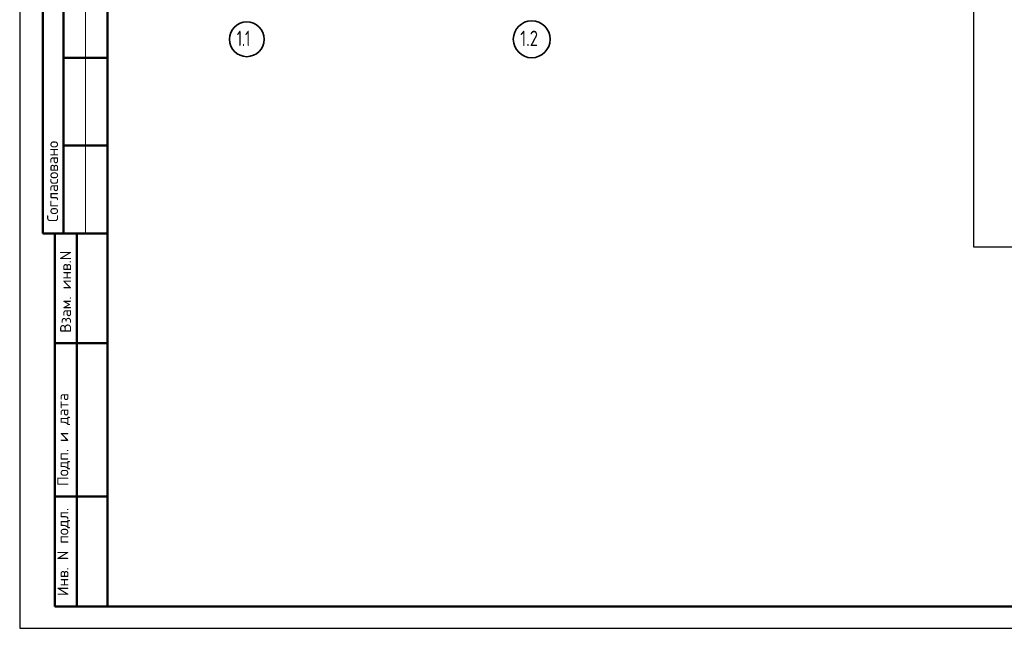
# Model space of a CAD drawing. Header units: millimetres. Extents: x 0 to 21005, y 0 to 14850.
# Tile 1 of 7: x 0 to 11230, y 0 to 6935. Entities that reach past the tile are written whole.
import ezdxf

# ---------------------------------------------------------------- set-up
doc = ezdxf.new("R2010")
doc.units = ezdxf.units.MM
doc.linetypes.add('______5', pattern=[550, 400, -50, 50, -50])
doc.layers.add('Standard', color=7, linetype='Continuous', lineweight=25)
doc.layers.add('Оси', color=7, linetype='______5', true_color=0x656565)
doc.styles.add('ISOCPEUR', font='txt')

msp = doc.modelspace()

# ---------------------------------------------------------------- linework, layer by layer
at = {"layer": 'Standard', "color": 7, "linetype": 'Continuous', "lineweight": 25, "transparency": 33554687}
msp.add_line((1000, 14600), (1000, 529), dxfattribs=at)
at = {"layer": 'Standard', "color": 7, "linetype": 'Continuous', "lineweight": 50, "transparency": 33554687}
for p, q in [((263, 7750), (263, 4500)), ((263, 7750), (263, 4500)), ((500, 7750), (500, 4500)), ((1000, 6500), (500, 6500)), ((1000, 5500), (500, 5500)), ((0, 4500), (3, 4500)), ((263, 4500), (1000, 4500)), ((400, 250), (400, 4500)), ((400, 250), (400, 4500)), ((650, 250), (650, 4500)), ((400, 3250), (1000, 3250)), ((400, 1500), (1000, 1500)), ((1000, 250), (400, 250))]:
    msp.add_line(p, q, dxfattribs=at)
at = {"layer": 'Standard', "color": 7, "linetype": 'Continuous', "lineweight": 13, "transparency": 33554687}
msp.add_line((750, 7750), (750, 4500), dxfattribs=at)
at = {"layer": 'Standard', "color": 7, "linetype": 'Continuous', "lineweight": 25, "transparency": 33554687}
msp.add_lwpolyline([(0, 0), (21000, 0), (21000, 14850), (0, 14850), (0, 0)], close=True, dxfattribs=at)
at = {"layer": 'Standard', "color": 7, "linetype": 'Continuous', "lineweight": 13, "transparency": 33554687}
msp.add_lwpolyline([(21000, 14850), (0, 14850), (0, 0), (21000, 0), (21000, 14850)], dxfattribs=at)
at = {"layer": 'Standard', "color": 7, "linetype": 'Continuous', "lineweight": 50, "transparency": 33554687}
msp.add_lwpolyline([(1000, 14600), (20750, 14600), (20750, 250), (1000, 250), (1000, 14600)], close=True, dxfattribs=at)
at = {"layer": 'Standard', "color": 7, "linetype": 'Continuous', "lineweight": 25, "transparency": 33554687}
msp.add_lwpolyline([(21005, 14600), (10879, 14600), (10879, 4347), (21005, 4347)], dxfattribs=at)
at = {"layer": 'Оси', "color": 7, "linetype": 'Continuous', "lineweight": 35, "transparency": 33554687}
for centre, radius in [((2590, 6712), 198), ((5840, 6712), 210)]:
    msp.add_circle(centre, radius, dxfattribs=at)

# ---------------------------------------------------------------- texts
at = {"layer": 'Standard', "color": 7, "linetype": 'Continuous', "lineweight": 50, "transparency": 33554687, "char_height": 125, "attachment_point": 7, "rotation": 90, "style": 'ISOCPEUR'}
for s, insert, width in [('\\A1;{\\fISOCPEUR|i0|b0;\\H125.000000;\\W1.000000;\\C7;Согласовано}\\P', (438, 4631), 1035.94), ('\\A1;{\\fISOCPEUR|i0|b0;\\H125.000000;\\W1.000000;\\C7;Взам. инв.N}\\P', (586, 3368), 954.55), ('\\A1;{\\fISOCPEUR|i0|b0;\\H125.000000;\\W1.000000;\\C7;Подп. и дата}\\P', (575, 1621), 1098.53), ('\\A1;{\\fISOCPEUR|i0|b0;\\H125.000000;\\W1.000000;\\C7;Инв. N подл.}\\P', (575, 367), 1010.9)]:
    msp.add_mtext(s, dxfattribs=dict(at, insert=insert, width=width))
at = {"layer": 'Оси', "color": 7, "linetype": 'Continuous', "lineweight": 35, "transparency": 33554687, "char_height": 175, "attachment_point": 7, "style": 'ISOCPEUR'}
for s, insert, width in [('\\W0.68;1.1', (2476, 6635), 287.29), ('\\W0.79;1.2', (5708, 6635), 331.37)]:
    msp.add_mtext(s, dxfattribs=dict(at, insert=insert, width=width))

doc.saveas('drawing.dxf')
